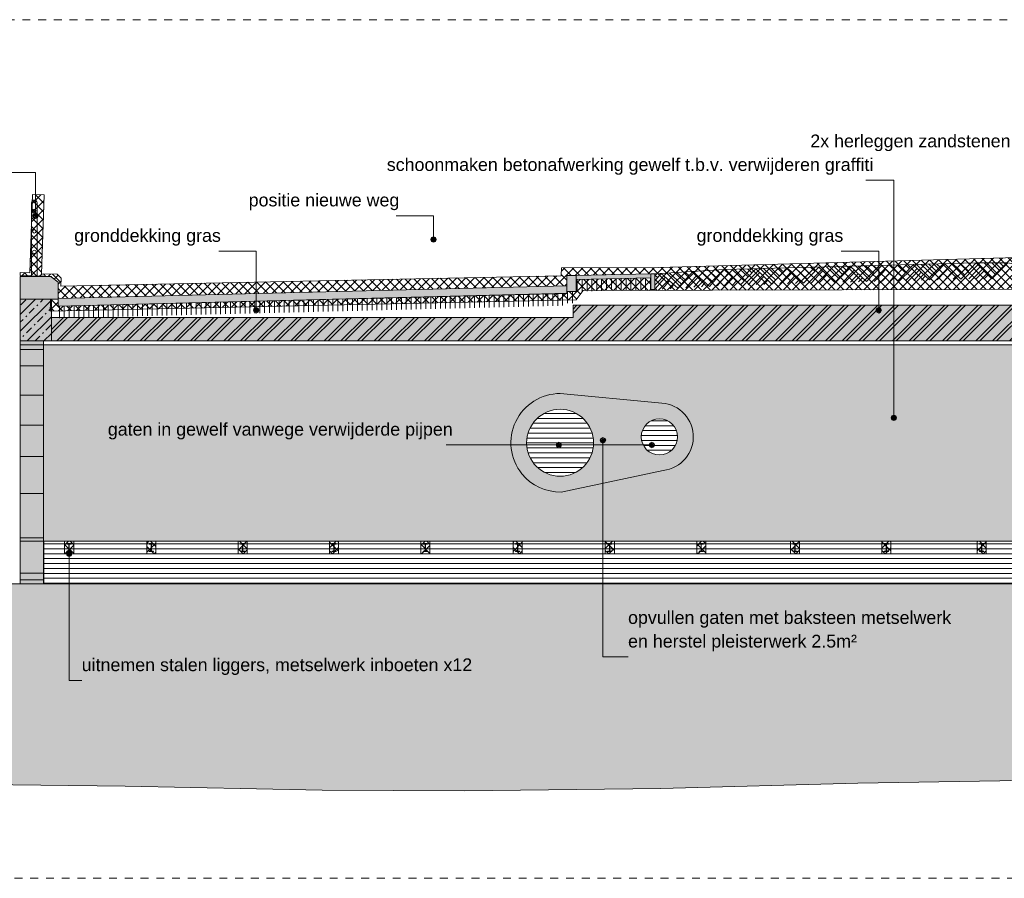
# Model space of a CAD drawing. Extents: x -251883 to 250656, y 0 to 909157.
# Tile 32 of 70: x -4534 to 7962, y 506129 to 517029. Entities that reach past the tile are written whole.
import ezdxf

# ---------------------------------------------------------------- set-up
doc = ezdxf.new("R2010")
doc.units = 0
doc.header["$MEASUREMENT"] = 0
doc.linetypes.add('DASHED', pattern=[200, 100, -100])
for name, color, linetype in [('A-0019-AFDEKVLAK', 1, 'Continuous'), ('A-0020-KADER', 7, 'Continuous'), ('A-0070-SYMBOOL', 8, 'Continuous'), ('A-0250-PROFIEL', 1, 'Continuous'), ('A-0910-TER.-GRONDVRZ', 8, 'Continuous')]:
    doc.layers.add(name, color=color, linetype=linetype)
pattern_1 = [(270, (0, 0), (62, -1e-14), [])]
pattern_2 = [(135, (0, 0), (-56.56854, -56.56854), []), (45, (0, 0), (-56.56854, 56.56854), [])]

# ---------------------------------------------------------------- blocks, each defined once
blk = doc.blocks.new('M-MAATREGELEN_464')
at = {"linetype": 'Continuous', "lineweight": 5}
h = blk.add_hatch(dxfattribs=at)
h.set_pattern_fill('@AV103', color=213, style=0, pattern_type=0)
h.set_pattern_definition([(315, (0, 0), (56.56854, 56.56854), []), (225, (0, 0), (56.56854, -56.56854), [])])
h.paths.add_polyline_path([(84555, -2659), (84555, -2620), (84675, -2624), (84709, -1631), (84859, -1636), (84825, -2636), (85025, -2643), (85073, -2694), (85069, -2794), (91420, -2662), (91424, -2562), (92650, -2559), (98272, -2402), (98272, -2830), (91700, -2850), (91609, -2969), (84935, -3110), (84950, -2672)], flags=0)
for color, points in [(254, [(84555, -2672), (84950, -2672), (84950, -2961), (84555, -2961)]), (253, [(84555, -3489), (84555, -2961), (84950, -2961), (84950, -3489)]), (254, [(84555, -3597), (84555, -3489), (84850, -3489), (84850, -3597)]), (254, [(84555, -6032), (84555, -3539), (98318, -3539), (98318, -6032)]), (254, [(84555, -3807), (84555, -3597), (84850, -3597), (84850, -3807)]), (254, [(84555, -4177), (84555, -3807), (84850, -3807), (84850, -4177)]), (254, [(84555, -4557), (84555, -4177), (84850, -4177), (84850, -4557)]), (253, [(90922, -5176, -0.632573), (91409, -4157), (92655, -4277, -0.959934), (92714, -5134), (91421, -5407, -0.23213), (90922, -5176)]), (254, [(84555, -4957), (84555, -4557), (84850, -4557), (84850, -4957)]), (254, [(84555, -5427), (84555, -4957), (84850, -4957), (84850, -5427)]), (254, [(84555, -5987), (84555, -5427), (84850, -5427), (84850, -5987)]), (254, [(84555, -6522), (84555, -5987), (84850, -5987), (84850, -6522)]), (8, [(84855, -6572), (84555, -6572), (84555, -6032), (84855, -6032)]), (111, [(60582, -6572), (117582, -6572), (117582, -8965), (117390, -8962), (113090, -8972), (111288, -8972), (110590, -8972), (108789, -8972), (106289, -8982), (103789, -8982), (101988, -8992), (99488, -8992), (96988, -9072), (95187, -9102), (92687, -9172), (90188, -9202), (88386, -9192), (85887, -9142), (83387, -9112), (81586, -9092), (79086, -9062), (76586, -9032), (74086, -8972), (72285, -8762), (69785, -8582), (67835, -8582), (65565, -8840), (63485, -8582), (60715, -8840), (60582, -8821)]), (254, [(84555, -6572), (84555, -6522), (84850, -6522), (84850, -6572)])]:
    blk.add_hatch(color=color, dxfattribs=at).paths.add_polyline_path(points, flags=0)
h = blk.add_hatch(dxfattribs=at)
h.set_pattern_fill('^N-1B100', color=8, style=0, pattern_type=0)
h.set_pattern_definition([(225, (0, 0), (106.06602, -106.06602), []), (225, (0, -100), (106.06602, -106.06602), [91, -45.4, 18.2, -45.4])])
h.paths.add_polyline_path([(84555, -3489), (84555, -2961), (84950, -2961), (84950, -3489)], flags=0)
h = blk.add_hatch(dxfattribs=at)
h.set_pattern_fill('@AVMWH2', color=251, style=0, pattern_type=0)
h.set_pattern_definition([(180, (0, 0), (-8e-15, -62.5), [])])
h.paths.add_polyline_path([(98318, -6572), (85355, -6572), (84855, -6572), (84855, -6437), (84855, -6032), (98318, -6032)], flags=0)
h = blk.add_hatch(dxfattribs=at)
h.set_pattern_fill('@AV103', color=213, style=0, pattern_type=0)
h.set_pattern_definition(pattern_2)
h.paths.add_polyline_path([(85118, -6192), (85233, -6192), (85233, -6032), (85118, -6032)], flags=0)
h = blk.add_hatch(dxfattribs=at)
h.set_pattern_fill('@AV103', color=213, style=0, pattern_type=0)
h.set_pattern_definition(pattern_2)
h.paths.add_polyline_path([(86160, -6192), (86275, -6192), (86275, -6032), (86160, -6032)], flags=0)
h = blk.add_hatch(dxfattribs=at)
h.set_pattern_fill('@AV103', color=213, style=0, pattern_type=0)
h.set_pattern_definition(pattern_2)
h.paths.add_polyline_path([(87320, -6192), (87435, -6192), (87435, -6032), (87320, -6032)], flags=0)
h = blk.add_hatch(dxfattribs=at)
h.set_pattern_fill('@AV103', color=213, style=0, pattern_type=0)
h.set_pattern_definition(pattern_2)
h.paths.add_polyline_path([(88480, -6192), (88595, -6192), (88595, -6032), (88480, -6032)], flags=0)
h = blk.add_hatch(dxfattribs=at)
h.set_pattern_fill('@AV103', color=213, style=0, pattern_type=0)
h.set_pattern_definition(pattern_2)
h.paths.add_polyline_path([(89640, -6192), (89755, -6192), (89755, -6032), (89640, -6032)], flags=0)
h = blk.add_hatch(dxfattribs=at)
h.set_pattern_fill('@AV103', color=213, style=0, pattern_type=0)
h.set_pattern_definition(pattern_2)
h.paths.add_polyline_path([(90810, -6192), (90925, -6192), (90925, -6032), (90810, -6032)], flags=0)
h = blk.add_hatch(dxfattribs=at)
h.set_pattern_fill('@AV103', color=213, style=0, pattern_type=0)
h.set_pattern_definition(pattern_2)
h.paths.add_polyline_path([(91980, -6192), (92095, -6192), (92095, -6032), (91980, -6032)], flags=0)
h = blk.add_hatch(dxfattribs=at)
h.set_pattern_fill('@AV103', color=213, style=0, pattern_type=0)
h.set_pattern_definition(pattern_2)
h.paths.add_polyline_path([(93140, -6192), (93255, -6192), (93255, -6032), (93140, -6032)], flags=0)
h = blk.add_hatch(dxfattribs=at)
h.set_pattern_fill('@AV103', color=213, style=0, pattern_type=0)
h.set_pattern_definition(pattern_2)
h.paths.add_polyline_path([(94330, -6192), (94445, -6192), (94445, -6032), (94330, -6032)], flags=0)
h = blk.add_hatch(dxfattribs=at)
h.set_pattern_fill('@AV103', color=213, style=0, pattern_type=0)
h.set_pattern_definition(pattern_2)
h.paths.add_polyline_path([(95490, -6192), (95605, -6192), (95605, -6032), (95490, -6032)], flags=0)
h = blk.add_hatch(dxfattribs=at)
h.set_pattern_fill('@AV103', color=213, style=0, pattern_type=0)
h.set_pattern_definition(pattern_2)
h.paths.add_polyline_path([(96700, -6192), (96815, -6192), (96815, -6032), (96700, -6032)], flags=0)
at = {"layer": 'A-0910-TER.-GRONDVRZ', "linetype": 'Continuous', "lineweight": 5}
h = blk.add_hatch(dxfattribs=at)
h.set_pattern_fill('^A037020', color=8, style=0, pattern_type=0)
h.set_pattern_definition(pattern_1)
h.paths.add_polyline_path([(92560, -2687), (91611, -2710), (91615, -2860), (92563, -2837)], flags=0)
h = blk.add_hatch(dxfattribs=at)
h.set_pattern_fill('^A037020', color=8, style=0, pattern_type=0)
h.set_pattern_definition([(90, (0, 0), (-62, 4e-15), [])])
h.paths.add_polyline_path([(91493, -2860), (91611, -2860), (91611, -3010), (91493, -3010)], flags=0)
h = blk.add_hatch(dxfattribs=at)
h.set_pattern_fill('^A037020', color=8, style=0, pattern_type=0)
h.set_pattern_definition(pattern_1)
h.paths.add_polyline_path([(91493, -2889), (85034, -3049), (85038, -3199), (91497, -3039)], flags=0)
at = {"color": 7, "linetype": 'DASHED', "lineweight": 0}
blk.add_lwpolyline([(60582, -10311), (60582, 589), (117582, 589), (117582, -10311)], close=True, dxfattribs=at)
at = {"color": 8, "linetype": 'Continuous', "lineweight": 5}
for points in [[(84555, -2659), (84555, -2620), (84675, -2624), (84709, -1631), (84859, -1636), (84825, -2636), (85025, -2643), (85073, -2694), (85069, -2794), (91420, -2662), (91424, -2562), (92650, -2559), (98272, -2402), (98272, -2830), (91700, -2850), (91609, -2969), (84935, -3110), (84950, -2672)], [(84555, -2961), (84950, -2961), (84950, -2672), (84555, -2672)], [(84856, -2665), (84611, -2665), (84611, -2675), (84856, -2675)], [(84555, -3597), (84555, -3489), (84850, -3489), (84850, -3597)], [(84555, -3807), (84555, -3597), (84850, -3597), (84850, -3807)], [(84555, -4177), (84555, -3807), (84850, -3807), (84850, -4177)], [(84850, -4557), (84850, -4177), (84555, -4177), (84555, -4557)], [(84555, -4957), (84555, -4557), (84850, -4557), (84850, -4957)], [(84850, -5427), (84850, -4957), (84555, -4957), (84555, -5427)], [(84555, -5987), (84555, -5427), (84850, -5427), (84850, -5987)], [(84850, -6522), (84850, -5987), (84555, -5987), (84555, -6522)], [(84855, -6572), (84555, -6572), (84555, -6032), (84855, -6032)], [(85118, -6192), (85233, -6192), (85233, -6032), (85118, -6032)], [(86160, -6192), (86275, -6192), (86275, -6032), (86160, -6032)], [(87320, -6192), (87435, -6192), (87435, -6032), (87320, -6032)], [(88480, -6192), (88595, -6192), (88595, -6032), (88480, -6032)], [(89640, -6192), (89755, -6192), (89755, -6032), (89640, -6032)], [(90810, -6192), (90925, -6192), (90925, -6032), (90810, -6032)], [(91980, -6192), (92095, -6192), (92095, -6032), (91980, -6032)], [(93140, -6192), (93255, -6192), (93255, -6032), (93140, -6032)], [(94330, -6192), (94445, -6192), (94445, -6032), (94330, -6032)], [(95490, -6192), (95605, -6192), (95605, -6032), (95490, -6032)], [(96700, -6192), (96815, -6192), (96815, -6032), (96700, -6032)], [(84555, -6572), (84555, -6522), (84850, -6522), (84850, -6572)]]:
    blk.add_lwpolyline(points, close=True, dxfattribs=at)
at = {"color": 11, "linetype": 'Continuous', "lineweight": 9}
blk.add_lwpolyline([(96688, -2499), (97088, -2499), (97481, -2575), (97822, -2784), (97998, -3026)], dxfattribs=at)
at = {"color": 251, "linetype": 'Continuous', "lineweight": 5}
blk.add_lwpolyline([(84555, -3489), (84555, -2961), (84950, -2961), (84950, -3489)], close=True, dxfattribs=at)
at = {"color": 8, "linetype": 'Continuous', "lineweight": 5}
for points in [[(98686, -3489), (84555, -3489)], [(98318, -3489), (98318, -3539), (84555, -3539), (84555, -3489)], [(84555, -6437), (84855, -6437), (84855, -6032)], [(84855, -6437), (84855, -6572)]]:
    blk.add_lwpolyline(points, dxfattribs=at)
at = {"color": 254, "linetype": 'Continuous', "lineweight": 5}
blk.add_lwpolyline([(98318, -6032), (98318, -3539), (84555, -3539), (84555, -6032)], close=True, dxfattribs=at)
at = {"color": 8, "linetype": 'Continuous', "lineweight": 5}
blk.add_lwpolyline([(90922, -5176, -0.632573), (91409, -4157), (92655, -4277, -0.959934), (92714, -5134), (91421, -5407, -0.23213), (90922, -5176)], format="xyb", close=True, dxfattribs=at)
at = {"color": 111, "linetype": 'Continuous', "lineweight": 5}
for points in [[(60582, -6572), (117582, -6572)], [(117582, -8965), (117390, -8962), (113090, -8972), (111288, -8972), (110590, -8972), (108789, -8972), (106289, -8982), (103789, -8982), (101988, -8992), (99488, -8992), (96988, -9072), (95187, -9102), (92687, -9172), (90188, -9202), (88386, -9192), (85887, -9142), (83387, -9112)]]:
    blk.add_lwpolyline(points, dxfattribs=at)
at = {"color": 251, "linetype": 'Continuous', "lineweight": 5}
blk.add_lwpolyline([(117582, -6572), (60582, -6572)], dxfattribs=at)
blk.add_lwpolyline([(117582, -6572), (60582, -6572)], dxfattribs=at)
at = {"layer": 'A-0020-KADER', "color": 11, "linetype": 'Continuous', "lineweight": 13}
blk.add_lwpolyline([(83387, -9112), (85887, -9142), (88386, -9192), (90188, -9202), (92687, -9172), (95187, -9102), (96988, -9072), (99488, -8992), (101988, -8992), (103789, -8982), (106289, -8982), (108789, -8972), (110590, -8972), (111288, -8972), (113090, -8972), (117390, -8962), (117582, -8965)], dxfattribs=at)
at = {"layer": 'A-0070-SYMBOOL', "color": 8, "linetype": 'Continuous', "lineweight": 5}
for points in [[(95643, -4465), (95643, -1450), (95286, -1450)], [(89800, -2202), (89800, -1900), (89325, -1900)], [(95450, -3100), (95450, -2350), (94975, -2350)]]:
    blk.add_lwpolyline(points, dxfattribs=at)
for points in [[(89765, -2202), (89775, -2227), (89800, -2237), (89825, -2227), (89835, -2202), (89825, -2178), (89800, -2167), (89775, -2178)], [(89775, -2202), (89782, -2220), (89800, -2227), (89818, -2220), (89825, -2202), (89818, -2185), (89800, -2177), (89782, -2185)], [(89785, -2202), (89789, -2213), (89800, -2217), (89811, -2213), (89815, -2202), (89811, -2192), (89800, -2187), (89789, -2192)], [(89795, -2202), (89796, -2206), (89800, -2207), (89804, -2206), (89805, -2202), (89804, -2199), (89800, -2197), (89796, -2199)], [(95415, -3100), (95425, -3125), (95450, -3135), (95475, -3125), (95485, -3100), (95475, -3075), (95450, -3065), (95425, -3075)], [(95425, -3100), (95432, -3118), (95450, -3125), (95468, -3118), (95475, -3100), (95468, -3082), (95450, -3075), (95432, -3082)], [(95435, -3100), (95439, -3111), (95450, -3115), (95461, -3111), (95465, -3100), (95461, -3089), (95450, -3085), (95439, -3089)], [(95445, -3100), (95446, -3104), (95450, -3105), (95454, -3104), (95455, -3100), (95454, -3096), (95450, -3095), (95446, -3096)], [(95608, -4465), (95618, -4490), (95643, -4500), (95668, -4490), (95678, -4465), (95668, -4440), (95643, -4430), (95618, -4440)], [(95618, -4465), (95625, -4483), (95643, -4490), (95660, -4483), (95668, -4465), (95660, -4447), (95643, -4440), (95625, -4447)], [(95628, -4465), (95632, -4476), (95643, -4480), (95653, -4476), (95658, -4465), (95653, -4454), (95643, -4450), (95632, -4454)], [(95638, -4465), (95639, -4469), (95643, -4470), (95646, -4469), (95648, -4465), (95646, -4462), (95643, -4460), (95639, -4462)], [(91985, -4750), (91975, -4775), (91950, -4785), (91925, -4775), (91915, -4750), (91925, -4726), (91950, -4715), (91975, -4726)], [(91975, -4750), (91968, -4768), (91950, -4775), (91932, -4768), (91925, -4750), (91932, -4733), (91950, -4725), (91968, -4733)], [(91965, -4750), (91961, -4761), (91950, -4765), (91939, -4761), (91935, -4750), (91939, -4740), (91950, -4735), (91961, -4740)], [(91955, -4750), (91954, -4754), (91950, -4755), (91946, -4754), (91945, -4750), (91946, -4747), (91950, -4745), (91954, -4747)]]:
    blk.add_lwpolyline(points, close=True, dxfattribs=at)
at = {"layer": 'A-0910-TER.-GRONDVRZ', "color": 11, "linetype": 'Continuous', "lineweight": 9}
for points in [[(93489, -2584), (92608, -2637)], [(95089, -2542), (93489, -2584)], [(96688, -2499), (95089, -2542)], [(92560, -2687), (91611, -2710)], [(91493, -2860), (91611, -2860)], [(91493, -2889), (85034, -3049)]]:
    blk.add_lwpolyline(points, dxfattribs=at)
at = {"layer": 'A-0910-TER.-GRONDVRZ', "color": 8, "linetype": 'Continuous', "lineweight": 5}
for points in [[(92890, -2620), (92996, -2714)], [(92902, -2820), (93090, -2608)], [(92990, -2614), (93043, -2661)], [(93090, -2608), (93302, -2796)], [(93190, -2602), (93349, -2743)], [(93290, -2596), (93396, -2690)], [(93302, -2796), (93489, -2584)], [(93389, -2590), (93442, -2637)], [(93489, -2584), (93695, -2779)], [(93589, -2581), (93743, -2727)], [(93689, -2579), (93792, -2676)], [(93695, -2779), (93889, -2573)], [(93789, -2576), (93841, -2625)], [(93889, -2573), (94094, -2768)], [(93892, -2673), (93940, -2622)], [(93989, -2571), (94143, -2717)], [(94089, -2568), (94192, -2665)], [(94094, -2768), (94289, -2563)], [(94189, -2565), (94240, -2614)], [(94289, -2563), (94494, -2757)], [(94292, -2663), (94340, -2611)], [(94389, -2560), (94543, -2706)], [(94489, -2557), (94592, -2655)], [(94494, -2757), (94689, -2552)], [(94589, -2555), (94640, -2604)], [(94689, -2552), (94894, -2747)], [(94692, -2652), (94740, -2601)], [(94789, -2550), (94943, -2696)], [(94889, -2547), (94991, -2644)], [(94894, -2747), (95089, -2542)], [(94989, -2544), (95040, -2593)], [(95089, -2542), (95294, -2736)], [(95091, -2642), (95140, -2590)], [(95189, -2539), (95343, -2685)], [(95289, -2536), (95391, -2634)], [(95294, -2736), (95489, -2531)], [(95389, -2534), (95440, -2582)], [(95489, -2531), (95694, -2726)], [(95491, -2631), (95540, -2580)], [(95589, -2528), (95743, -2674)], [(95689, -2526), (95791, -2623)], [(95694, -2726), (95889, -2521)], [(95789, -2523), (95840, -2572)], [(95794, -2723), (95891, -2621)], [(95889, -2521), (96094, -2715)], [(95891, -2621), (95940, -2569)], [(95894, -2720), (95991, -2618)], [(95988, -2518), (96142, -2664)], [(96088, -2515), (96191, -2613)], [(96094, -2715), (96288, -2510)], [(96188, -2513), (96240, -2561)], [(96194, -2713), (96291, -2610)], [(96288, -2510), (96494, -2705)], [(96291, -2610), (96340, -2559)], [(96294, -2710), (96391, -2607)], [(96388, -2507), (96542, -2653)], [(96488, -2505), (96591, -2602)], [(96494, -2705), (96688, -2499)], [(96588, -2502), (96640, -2551)], [(96594, -2702), (96691, -2599)], [(96688, -2499), (96888, -2699)], [(96688, -2599), (96738, -2549)], [(96688, -2699), (96788, -2599)], [(96788, -2499), (96938, -2649)], [(96888, -2499), (96988, -2599)], [(96888, -2699), (97088, -2499)], [(96988, -2499), (97038, -2549)], [(96988, -2699), (97088, -2599)], [(92610, -2655), (92644, -2685)], [(92612, -2721), (92691, -2632)], [(92616, -2824), (92697, -2732)], [(92691, -2632), (92902, -2820)], [(92697, -2732), (92744, -2679)], [(92703, -2832), (92797, -2726)], [(92791, -2626), (92949, -2767)], [(93002, -2814), (93096, -2708)], [(93096, -2708), (93143, -2655)], [(93102, -2808), (93196, -2702)], [(93202, -2802), (93249, -2749)], [(93402, -2790), (93495, -2684)], [(93492, -2684), (93541, -2633)], [(93495, -2784), (93592, -2681)], [(93595, -2781), (93643, -2730)], [(93795, -2776), (93892, -2673)], [(93894, -2773), (93992, -2671)], [(93994, -2771), (94043, -2719)], [(94194, -2765), (94292, -2663)], [(94294, -2763), (94392, -2660)], [(94394, -2760), (94443, -2709)], [(94594, -2755), (94692, -2652)], [(94694, -2752), (94792, -2650)], [(94794, -2749), (94843, -2698)], [(94994, -2744), (95091, -2642)], [(95094, -2742), (95191, -2639)], [(95194, -2739), (95243, -2688)], [(95394, -2734), (95491, -2631)], [(95494, -2731), (95591, -2628)], [(95594, -2728), (95643, -2677)], [(95994, -2718), (96042, -2667)], [(96394, -2707), (96442, -2656)], [(96788, -2699), (96838, -2649)], [(92803, -2826), (92850, -2773)]]:
    blk.add_lwpolyline(points, dxfattribs=at)
at = {"layer": 'A-0070-SYMBOOL', "color": 7, "linetype": 'Continuous', "char_height": 162, "attachment_point": 7, "line_spacing_factor": 0.933333}
for s, insert in [('{\\fArial|b0|i0|c12|p0;2x herleggen zandstenen blokken}', (94582, -1080)), ('{\\fArial|b0|i0|c12|p0;schoonmaken betonafwerking gewelf t.b.v. verwijderen graffiti}', (89207, -1380)), ('{\\fArial|b0|i0|c12|p0;positie nieuwe weg}', (87454, -1830)), ('{\\fArial|b0|i0|c12|p0;gronddekking gras}', (85239, -2280)), ('{\\fArial|b0|i0|c12|p0;gronddekking gras}', (93139, -2280)), ('{\\fArial|b0|i0|c12|p0;gaten in gewelf vanwege verwijderde pijpen}', (85666, -4740)), ('{\\fArial|b0|i0|c12|p0;opvullen gaten met baksteen metselwerk }', (92269, -7130)), ('{\\fArial|b0|i0|c12|p0;en herstel pleisterwerk 2.5m²}', (92269, -7430)), ('{\\fArial|b0|i0|c12|p0;uitnemen stalen liggers, metselwerk inboeten x12}', (85335, -7730))]:
    blk.add_mtext(s, dxfattribs=dict(at, insert=insert))
at = {"linetype": 'Continuous'}
blk.add_wipeout([(92560, -2687), (91611, -2710), (91611, -2660), (92560, -2637)], dxfattribs=at)
for points in [[(84733, -1816), (84742, -1818), (84749, -1823), (84754, -1830), (84756, -1838), (84754, -1847), (84749, -1854), (84742, -1859), (84733, -1861), (84725, -1859), (84718, -1854), (84713, -1847), (84711, -1838), (84713, -1830), (84718, -1823), (84725, -1818), (84733, -1816), (84733, -1816), (84725, -1818), (84718, -1823), (84713, -1830), (84711, -1838), (84713, -1847), (84718, -1854), (84725, -1859), (84733, -1861), (84742, -1859), (84749, -1854), (84754, -1847), (84756, -1838), (84754, -1830), (84749, -1823), (84742, -1818)], [(84733, -2076), (84742, -2078), (84749, -2083), (84754, -2090), (84756, -2098), (84754, -2107), (84749, -2114), (84742, -2119), (84733, -2121), (84725, -2119), (84718, -2114), (84713, -2107), (84711, -2098), (84713, -2090), (84718, -2083), (84725, -2078), (84733, -2076), (84733, -2076), (84725, -2078), (84718, -2083), (84713, -2090), (84711, -2098), (84713, -2107), (84718, -2114), (84725, -2119), (84733, -2121), (84742, -2119), (84749, -2114), (84754, -2107), (84756, -2098), (84754, -2090), (84749, -2083), (84742, -2078)], [(84733, -2336), (84742, -2338), (84749, -2343), (84754, -2350), (84756, -2358), (84754, -2367), (84749, -2374), (84742, -2379), (84733, -2381), (84725, -2379), (84718, -2374), (84713, -2367), (84711, -2358), (84713, -2350), (84718, -2343), (84725, -2338), (84733, -2336), (84733, -2336), (84725, -2338), (84718, -2343), (84713, -2350), (84711, -2358), (84713, -2367), (84718, -2374), (84725, -2379), (84733, -2381), (84742, -2379), (84749, -2374), (84754, -2367), (84756, -2358), (84754, -2350), (84749, -2343), (84742, -2338)], [(85203, -6067), (85184, -6067), (85181, -6068), (85178, -6071), (85177, -6074), (85177, -6149), (85178, -6152), (85181, -6155), (85184, -6156), (85203, -6156), (85203, -6162), (85148, -6162), (85148, -6156), (85166, -6156), (85170, -6155), (85172, -6152), (85173, -6149), (85173, -6074), (85172, -6071), (85170, -6068), (85166, -6067), (85148, -6067), (85148, -6062), (85203, -6062)], [(86245, -6067), (86226, -6067), (86223, -6068), (86220, -6071), (86219, -6074), (86219, -6149), (86220, -6152), (86223, -6155), (86226, -6156), (86245, -6156), (86245, -6162), (86190, -6162), (86190, -6156), (86208, -6156), (86212, -6155), (86214, -6152), (86215, -6149), (86215, -6074), (86214, -6071), (86212, -6068), (86208, -6067), (86190, -6067), (86190, -6062), (86245, -6062)]]:
    blk.add_wipeout(points, dxfattribs=at).dxf.layer = 'A-0250-PROFIEL'
at = {"linetype": 'Continuous', "lineweight": 5}
blk.add_hatch(color=253, dxfattribs=at).paths.add_polyline_path([(92560, -2687), (91611, -2710), (91611, -2660), (92560, -2637)], flags=0)
blk.add_hatch(color=253, dxfattribs=at).paths.add_polyline_path([(92560, -2687), (91611, -2710), (91611, -2660), (92560, -2637)], flags=0)
at = {"color": 8, "linetype": 'Continuous', "lineweight": 5}
blk.add_lwpolyline([(84768, -2665), (84768, -1736, 1), (84698, -1736), (84698, -2665)], format="xyb", dxfattribs=at)
at = {"color": 251, "linetype": 'Continuous', "lineweight": 5}
blk.add_lwpolyline([(92560, -2637), (91611, -2660), (91611, -2710), (92560, -2687)], close=True, dxfattribs=at)
at = {"layer": 'A-0070-SYMBOOL', "color": 8, "linetype": 'Continuous', "lineweight": 5}
for points in [[(84750, -1900), (84750, -1350), (83900, -1350)], [(85175, -6192), (85175, -7800), (85335, -7800)]]:
    blk.add_lwpolyline(points, dxfattribs=at)
for points in [[(84715, -1900), (84725, -1925), (84750, -1935), (84775, -1925), (84785, -1900), (84775, -1875), (84750, -1865), (84725, -1875)], [(84725, -1900), (84732, -1918), (84750, -1925), (84768, -1918), (84775, -1900), (84768, -1882), (84750, -1875), (84732, -1882)], [(84735, -1900), (84739, -1911), (84750, -1915), (84761, -1911), (84765, -1900), (84761, -1889), (84750, -1885), (84739, -1889)], [(84745, -1900), (84746, -1904), (84750, -1905), (84754, -1904), (84755, -1900), (84754, -1896), (84750, -1895), (84746, -1896)], [(85210, -6192), (85200, -6216), (85175, -6227), (85150, -6216), (85140, -6192), (85150, -6167), (85175, -6157), (85200, -6167)], [(85200, -6192), (85193, -6209), (85175, -6217), (85158, -6209), (85150, -6192), (85158, -6174), (85175, -6167), (85193, -6174)], [(85190, -6192), (85186, -6202), (85175, -6207), (85165, -6202), (85160, -6192), (85165, -6181), (85175, -6177), (85186, -6181)], [(85180, -6192), (85179, -6195), (85175, -6197), (85172, -6195), (85170, -6192), (85172, -6188), (85175, -6187), (85179, -6188)]]:
    blk.add_lwpolyline(points, close=True, dxfattribs=at)
at = {"layer": 'A-0250-PROFIEL', "color": 251, "linetype": 'Continuous', "lineweight": 5}
for points in [[(84733, -1816, 1), (84733, -1861, 1), (84733, -1816), (84733, -1816, 1), (84733, -1861, 1), (84733, -1816)], [(84733, -1816, 1), (84733, -1861, 1), (84733, -1816), (84733, -1816, 1), (84733, -1861, 1), (84733, -1816)], [(84733, -2076, 1), (84733, -2121, 1), (84733, -2076), (84733, -2076, 1), (84733, -2121, 1), (84733, -2076)], [(84733, -2076, 1), (84733, -2121, 1), (84733, -2076), (84733, -2076, 1), (84733, -2121, 1), (84733, -2076)], [(84733, -2336, 1), (84733, -2381, 1), (84733, -2336), (84733, -2336, 1), (84733, -2381, 1), (84733, -2336)], [(84733, -2336, 1), (84733, -2381, 1), (84733, -2336), (84733, -2336, 1), (84733, -2381, 1), (84733, -2336)]]:
    blk.add_lwpolyline(points, format="xyb", close=True, dxfattribs=at)
for points in [[(84733, -1816), (84733, -1816), (84733, -1816), (84733, -1816)], [(84733, -1816), (84733, -1816), (84733, -1816), (84733, -1816)], [(84733, -2076), (84733, -2076), (84733, -2076), (84733, -2076)], [(84733, -2076), (84733, -2076), (84733, -2076), (84733, -2076)], [(84733, -2336), (84733, -2336), (84733, -2336), (84733, -2336)], [(84733, -2336), (84733, -2336), (84733, -2336), (84733, -2336)], [(85203, -6062), (85148, -6062), (85148, -6067), (85166, -6067), (85170, -6068), (85172, -6071), (85173, -6074), (85173, -6149), (85172, -6152), (85170, -6155), (85166, -6156), (85148, -6156), (85148, -6162), (85203, -6162), (85203, -6156), (85184, -6156), (85181, -6155), (85178, -6152), (85177, -6149), (85177, -6074), (85178, -6071), (85181, -6068), (85184, -6067), (85203, -6067)], [(86245, -6062), (86190, -6062), (86190, -6067), (86208, -6067), (86212, -6068), (86214, -6071), (86215, -6074), (86215, -6149), (86214, -6152), (86212, -6155), (86208, -6156), (86190, -6156), (86190, -6162), (86245, -6162), (86245, -6156), (86226, -6156), (86223, -6155), (86220, -6152), (86219, -6149), (86219, -6074), (86220, -6071), (86223, -6068), (86226, -6067), (86245, -6067)]]:
    blk.add_lwpolyline(points, close=True, dxfattribs=at)
at = {"linetype": 'Continuous'}
for points in [[(85034, -2961), (84555, -2961), (84555, -2672), (84949, -2676), (85034, -2742)], [(91611, -2660), (91611, -2860), (91493, -2860), (91493, -2660)], [(92608, -2637), (92608, -2837), (92560, -2837), (92560, -2637)]]:
    blk.add_wipeout(points, dxfattribs=at)
blk.add_wipeout([(86245, -6067), (86226, -6067), (86223, -6068), (86220, -6071), (86219, -6074), (86219, -6149), (86220, -6152), (86223, -6155), (86226, -6156), (86245, -6156), (86245, -6162), (86190, -6162), (86190, -6156), (86208, -6156), (86212, -6155), (86214, -6152), (86215, -6149), (86215, -6074), (86214, -6071), (86212, -6068), (86208, -6067), (86190, -6067), (86190, -6062), (86245, -6062)], dxfattribs=at).dxf.layer = 'A-0250-PROFIEL'
at = {"linetype": 'Continuous', "lineweight": 5}
for points in [[(85034, -2961), (84555, -2961), (84555, -2672), (84949, -2676), (85034, -2742)], [(85034, -2961), (84555, -2961), (84555, -2672), (84949, -2676), (85034, -2742)], [(91611, -2660), (91611, -2860), (91493, -2860), (91493, -2660)], [(91611, -2660), (91611, -2860), (91493, -2860), (91493, -2660)], [(92608, -2637), (92608, -2837), (92560, -2837), (92560, -2637)], [(92608, -2637), (92608, -2837), (92560, -2837), (92560, -2637)]]:
    blk.add_hatch(color=253, dxfattribs=at).paths.add_polyline_path(points, flags=0)
at = {"color": 251, "linetype": 'Continuous', "lineweight": 5}
for points in [[(85034, -2961), (84555, -2961), (84555, -2672), (84949, -2676), (85034, -2742)], [(91611, -2660), (91611, -2860), (91493, -2860), (91493, -2660)], [(92608, -2637), (92608, -2837), (92560, -2837), (92560, -2637)]]:
    blk.add_lwpolyline(points, close=True, dxfattribs=at)
at = {"color": 8, "linetype": 'Continuous', "lineweight": 5}
blk.add_lwpolyline([(84555, -6032), (98318, -6032), (98318, -3489)], dxfattribs=at)
at = {"layer": 'A-0020-KADER', "color": 8, "linetype": 'Continuous', "lineweight": 5}
for points in [[(84555, -2672), (84555, -6572)], [(92560, -2637), (92560, -2737)], [(92608, -2637), (92608, -2737)]]:
    blk.add_lwpolyline(points, dxfattribs=at)
at = {"layer": 'A-0250-PROFIEL', "color": 251, "linetype": 'Continuous', "lineweight": 5}
blk.add_lwpolyline([(86245, -6062), (86190, -6062), (86190, -6067), (86208, -6067), (86212, -6068), (86214, -6071), (86215, -6074), (86215, -6149), (86214, -6152), (86212, -6155), (86208, -6156), (86190, -6156), (86190, -6162), (86245, -6162), (86245, -6156), (86226, -6156), (86223, -6155), (86220, -6152), (86219, -6149), (86219, -6074), (86220, -6071), (86223, -6068), (86226, -6067), (86245, -6067)], close=True, dxfattribs=at)
at = {"linetype": 'Continuous'}
blk.add_wipeout([(91493, -2888), (85034, -3049), (85034, -2949), (91493, -2788)], dxfattribs=at)
for points, layer in [([(90982, -4782), (90984, -4745), (90988, -4707), (90997, -4671), (91008, -4635), (91023, -4600), (91040, -4567), (91061, -4535), (91084, -4506), (91110, -4478), (91138, -4453), (91168, -4431), (91200, -4411), (91233, -4394), (91268, -4380), (91304, -4370), (91341, -4362), (91379, -4358), (91416, -4357), (91454, -4360), (91491, -4366), (91527, -4375), (91563, -4387), (91597, -4402), (91630, -4421), (91661, -4442), (91690, -4465), (91717, -4492), (91742, -4520), (91763, -4551), (91782, -4583), (91799, -4617), (91812, -4653), (91821, -4689), (91828, -4726), (91831, -4763), (91831, -4801), (91828, -4838), (91821, -4875), (91812, -4912), (91799, -4947), (91782, -4981), (91763, -5013), (91742, -5044), (91717, -5073), (91690, -5099), (91661, -5123), (91630, -5144), (91597, -5162), (91563, -5177), (91527, -5190), (91491, -5199), (91454, -5205), (91416, -5207), (91379, -5206), (91341, -5202), (91304, -5195), (91268, -5184), (91233, -5170), (91200, -5153), (91168, -5134), (91138, -5111), (91110, -5086), (91084, -5059), (91061, -5029), (91040, -4997), (91023, -4964), (91008, -4929), (90997, -4894), (90988, -4857), (90984, -4820)], 'A-0019-AFDEKVLAK'), ([(92437, -4707), (92439, -4679), (92444, -4652), (92452, -4625), (92463, -4600), (92478, -4576), (92495, -4554), (92514, -4535), (92536, -4517), (92560, -4503), (92585, -4492), (92612, -4483), (92639, -4478), (92667, -4477), (92695, -4478), (92722, -4483), (92748, -4492), (92774, -4503), (92798, -4517), (92819, -4535), (92839, -4554), (92856, -4576), (92870, -4600), (92882, -4625), (92890, -4652), (92895, -4679), (92897, -4707), (92895, -4734), (92890, -4762), (92882, -4788), (92870, -4814), (92856, -4837), (92839, -4859), (92819, -4879), (92798, -4896), (92774, -4910), (92748, -4922), (92722, -4930), (92695, -4935), (92667, -4937), (92639, -4935), (92612, -4930), (92585, -4922), (92560, -4910), (92536, -4896), (92514, -4879), (92495, -4859), (92478, -4837), (92463, -4814), (92452, -4788), (92444, -4762), (92439, -4734)], 'A-0019-AFDEKVLAK'), ([(87405, -6067), (87386, -6067), (87383, -6068), (87380, -6071), (87379, -6074), (87379, -6149), (87380, -6152), (87383, -6155), (87386, -6156), (87405, -6156), (87405, -6162), (87350, -6162), (87350, -6156), (87368, -6156), (87372, -6155), (87374, -6152), (87375, -6149), (87375, -6074), (87374, -6071), (87372, -6068), (87368, -6067), (87350, -6067), (87350, -6062), (87405, -6062)], 'A-0250-PROFIEL'), ([(88565, -6067), (88546, -6067), (88543, -6068), (88540, -6071), (88539, -6074), (88539, -6149), (88540, -6152), (88543, -6155), (88546, -6156), (88565, -6156), (88565, -6162), (88510, -6162), (88510, -6156), (88528, -6156), (88532, -6155), (88534, -6152), (88535, -6149), (88535, -6074), (88534, -6071), (88532, -6068), (88528, -6067), (88510, -6067), (88510, -6062), (88565, -6062)], 'A-0250-PROFIEL'), ([(89725, -6067), (89706, -6067), (89703, -6068), (89700, -6071), (89699, -6074), (89699, -6149), (89700, -6152), (89703, -6155), (89706, -6156), (89725, -6156), (89725, -6162), (89670, -6162), (89670, -6156), (89688, -6156), (89692, -6155), (89694, -6152), (89695, -6149), (89695, -6074), (89694, -6071), (89692, -6068), (89688, -6067), (89670, -6067), (89670, -6062), (89725, -6062)], 'A-0250-PROFIEL'), ([(90895, -6067), (90876, -6067), (90873, -6068), (90870, -6071), (90869, -6074), (90869, -6149), (90870, -6152), (90873, -6155), (90876, -6156), (90895, -6156), (90895, -6162), (90840, -6162), (90840, -6156), (90858, -6156), (90862, -6155), (90864, -6152), (90865, -6149), (90865, -6074), (90864, -6071), (90862, -6068), (90858, -6067), (90840, -6067), (90840, -6062), (90895, -6062)], 'A-0250-PROFIEL'), ([(92065, -6067), (92046, -6067), (92043, -6068), (92040, -6071), (92039, -6074), (92039, -6149), (92040, -6152), (92043, -6155), (92046, -6156), (92065, -6156), (92065, -6162), (92010, -6162), (92010, -6156), (92028, -6156), (92032, -6155), (92034, -6152), (92035, -6149), (92035, -6074), (92034, -6071), (92032, -6068), (92028, -6067), (92010, -6067), (92010, -6062), (92065, -6062)], 'A-0250-PROFIEL'), ([(93225, -6067), (93206, -6067), (93203, -6068), (93200, -6071), (93199, -6074), (93199, -6149), (93200, -6152), (93203, -6155), (93206, -6156), (93225, -6156), (93225, -6162), (93170, -6162), (93170, -6156), (93188, -6156), (93192, -6155), (93194, -6152), (93195, -6149), (93195, -6074), (93194, -6071), (93192, -6068), (93188, -6067), (93170, -6067), (93170, -6062), (93225, -6062)], 'A-0250-PROFIEL'), ([(94415, -6067), (94396, -6067), (94393, -6068), (94390, -6071), (94389, -6074), (94389, -6149), (94390, -6152), (94393, -6155), (94396, -6156), (94415, -6156), (94415, -6162), (94360, -6162), (94360, -6156), (94378, -6156), (94382, -6155), (94384, -6152), (94385, -6149), (94385, -6074), (94384, -6071), (94382, -6068), (94378, -6067), (94360, -6067), (94360, -6062), (94415, -6062)], 'A-0250-PROFIEL'), ([(95575, -6067), (95556, -6067), (95553, -6068), (95550, -6071), (95549, -6074), (95549, -6149), (95550, -6152), (95553, -6155), (95556, -6156), (95575, -6156), (95575, -6162), (95520, -6162), (95520, -6156), (95538, -6156), (95542, -6155), (95544, -6152), (95545, -6149), (95545, -6074), (95544, -6071), (95542, -6068), (95538, -6067), (95520, -6067), (95520, -6062), (95575, -6062)], 'A-0250-PROFIEL'), ([(96785, -6067), (96766, -6067), (96763, -6068), (96760, -6071), (96759, -6074), (96759, -6149), (96760, -6152), (96763, -6155), (96766, -6156), (96785, -6156), (96785, -6162), (96730, -6162), (96730, -6156), (96748, -6156), (96752, -6155), (96754, -6152), (96755, -6149), (96755, -6074), (96754, -6071), (96752, -6068), (96748, -6067), (96730, -6067), (96730, -6062), (96785, -6062)], 'A-0250-PROFIEL')]:
    blk.add_wipeout(points, dxfattribs=at).dxf.layer = layer
at = {"linetype": 'Continuous', "lineweight": 5}
for points in [[(91493, -2888), (85034, -3049), (85034, -2949), (91493, -2788)], [(91493, -2888), (85034, -3049), (85034, -2949), (91493, -2788)], [(84950, -3190), (91571, -3190), (91571, -3037), (98318, -3037), (98318, -3489), (84950, -3489)]]:
    blk.add_hatch(color=253, dxfattribs=at).paths.add_polyline_path(points, flags=0)
h = blk.add_hatch(dxfattribs=at)
h.set_pattern_fill('^MB0B100', color=8, style=0, pattern_type=0)
h.set_pattern_definition([(45, (0, 0), (-106.06602, 106.06602), []), (45, (0, 50), (-106.06602, 106.06602), [])])
h.paths.add_polyline_path([(84950, -3190), (91571, -3190), (91571, -3037), (98318, -3037), (98318, -3489), (84950, -3489)], flags=0)
h = blk.add_hatch(dxfattribs=at)
h.set_pattern_fill('@AVMWH2', color=251, style=0, pattern_type=0)
h.set_pattern_definition([(0, (90981.844, -4782.17), (0, 62.5), [])])
h.paths.add_polyline_path([(90982, -4782, 1), (91832, -4782, 1)], flags=0)
h = blk.add_hatch(dxfattribs=at)
h.set_pattern_fill('@AVMWH2', color=251, style=0, pattern_type=0)
h.set_pattern_definition([(0, (0, 0), (0, 62.5), [])])
h.paths.add_polyline_path([(92437, -4707, 1), (92897, -4707, 1)], flags=0)
at = {"color": 251, "linetype": 'Continuous', "lineweight": 5}
for points in [[(91493, -2788), (85034, -2949), (85034, -3049), (91493, -2888)], [(84950, -3190), (91571, -3190), (91571, -3037), (98318, -3037), (98318, -3489), (84950, -3489)]]:
    blk.add_lwpolyline(points, close=True, dxfattribs=at)
at = {"color": 8, "linetype": 'Continuous', "lineweight": 5}
for centre, radius in [((91407, -4782), 425), ((92667, -4707), 230)]:
    blk.add_circle(centre, radius, dxfattribs=at)
at = {"layer": 'A-0020-KADER', "color": 8, "linetype": 'Continuous', "lineweight": 5}
blk.add_lwpolyline([(85034, -2949), (85034, -3049), (91338, -2889), (91493, -2889), (91493, -2788)], dxfattribs=at)
at = {"layer": 'A-0070-SYMBOOL', "color": 8, "linetype": 'Continuous', "lineweight": 5}
for points in [[(87550, -3100), (87550, -2350), (87075, -2350)], [(91390, -4810), (90210, -4810), (89960, -4810)], [(92570, -4810), (91390, -4810), (91140, -4810)], [(91950, -4750), (91950, -7500), (92269, -7500)]]:
    blk.add_lwpolyline(points, dxfattribs=at)
for points in [[(87515, -3100), (87525, -3125), (87550, -3135), (87575, -3125), (87585, -3100), (87575, -3075), (87550, -3065), (87525, -3075)], [(87525, -3100), (87532, -3118), (87550, -3125), (87568, -3118), (87575, -3100), (87568, -3082), (87550, -3075), (87532, -3082)], [(87535, -3100), (87539, -3111), (87550, -3115), (87561, -3111), (87565, -3100), (87561, -3089), (87550, -3085), (87539, -3089)], [(87545, -3100), (87546, -3104), (87550, -3105), (87554, -3104), (87555, -3100), (87554, -3096), (87550, -3095), (87546, -3096)], [(91355, -4810), (91365, -4835), (91390, -4845), (91415, -4835), (91425, -4810), (91415, -4785), (91390, -4775), (91365, -4785)], [(91365, -4810), (91372, -4828), (91390, -4835), (91408, -4828), (91415, -4810), (91408, -4792), (91390, -4785), (91372, -4792)], [(91375, -4810), (91379, -4821), (91390, -4825), (91401, -4821), (91405, -4810), (91401, -4799), (91390, -4795), (91379, -4799)], [(91385, -4810), (91386, -4814), (91390, -4815), (91394, -4814), (91395, -4810), (91394, -4806), (91390, -4805), (91386, -4806)], [(92535, -4810), (92545, -4835), (92570, -4845), (92595, -4835), (92605, -4810), (92595, -4785), (92570, -4775), (92545, -4785)], [(92545, -4810), (92552, -4828), (92570, -4835), (92588, -4828), (92595, -4810), (92588, -4792), (92570, -4785), (92552, -4792)], [(92555, -4810), (92559, -4821), (92570, -4825), (92581, -4821), (92585, -4810), (92581, -4799), (92570, -4795), (92559, -4799)], [(92565, -4810), (92566, -4814), (92570, -4815), (92574, -4814), (92575, -4810), (92574, -4806), (92570, -4805), (92566, -4806)]]:
    blk.add_lwpolyline(points, close=True, dxfattribs=at)
at = {"layer": 'A-0250-PROFIEL', "color": 251, "linetype": 'Continuous', "lineweight": 5}
for points in [[(87405, -6062), (87350, -6062), (87350, -6067), (87368, -6067), (87372, -6068), (87374, -6071), (87375, -6074), (87375, -6149), (87374, -6152), (87372, -6155), (87368, -6156), (87350, -6156), (87350, -6162), (87405, -6162), (87405, -6156), (87386, -6156), (87383, -6155), (87380, -6152), (87379, -6149), (87379, -6074), (87380, -6071), (87383, -6068), (87386, -6067), (87405, -6067)], [(88565, -6062), (88510, -6062), (88510, -6067), (88528, -6067), (88532, -6068), (88534, -6071), (88535, -6074), (88535, -6149), (88534, -6152), (88532, -6155), (88528, -6156), (88510, -6156), (88510, -6162), (88565, -6162), (88565, -6156), (88546, -6156), (88543, -6155), (88540, -6152), (88539, -6149), (88539, -6074), (88540, -6071), (88543, -6068), (88546, -6067), (88565, -6067)], [(89725, -6062), (89670, -6062), (89670, -6067), (89688, -6067), (89692, -6068), (89694, -6071), (89695, -6074), (89695, -6149), (89694, -6152), (89692, -6155), (89688, -6156), (89670, -6156), (89670, -6162), (89725, -6162), (89725, -6156), (89706, -6156), (89703, -6155), (89700, -6152), (89699, -6149), (89699, -6074), (89700, -6071), (89703, -6068), (89706, -6067), (89725, -6067)], [(90895, -6062), (90840, -6062), (90840, -6067), (90858, -6067), (90862, -6068), (90864, -6071), (90865, -6074), (90865, -6149), (90864, -6152), (90862, -6155), (90858, -6156), (90840, -6156), (90840, -6162), (90895, -6162), (90895, -6156), (90876, -6156), (90873, -6155), (90870, -6152), (90869, -6149), (90869, -6074), (90870, -6071), (90873, -6068), (90876, -6067), (90895, -6067)], [(92065, -6062), (92010, -6062), (92010, -6067), (92028, -6067), (92032, -6068), (92034, -6071), (92035, -6074), (92035, -6149), (92034, -6152), (92032, -6155), (92028, -6156), (92010, -6156), (92010, -6162), (92065, -6162), (92065, -6156), (92046, -6156), (92043, -6155), (92040, -6152), (92039, -6149), (92039, -6074), (92040, -6071), (92043, -6068), (92046, -6067), (92065, -6067)], [(93225, -6062), (93170, -6062), (93170, -6067), (93188, -6067), (93192, -6068), (93194, -6071), (93195, -6074), (93195, -6149), (93194, -6152), (93192, -6155), (93188, -6156), (93170, -6156), (93170, -6162), (93225, -6162), (93225, -6156), (93206, -6156), (93203, -6155), (93200, -6152), (93199, -6149), (93199, -6074), (93200, -6071), (93203, -6068), (93206, -6067), (93225, -6067)], [(94415, -6062), (94360, -6062), (94360, -6067), (94378, -6067), (94382, -6068), (94384, -6071), (94385, -6074), (94385, -6149), (94384, -6152), (94382, -6155), (94378, -6156), (94360, -6156), (94360, -6162), (94415, -6162), (94415, -6156), (94396, -6156), (94393, -6155), (94390, -6152), (94389, -6149), (94389, -6074), (94390, -6071), (94393, -6068), (94396, -6067), (94415, -6067)], [(95575, -6062), (95520, -6062), (95520, -6067), (95538, -6067), (95542, -6068), (95544, -6071), (95545, -6074), (95545, -6149), (95544, -6152), (95542, -6155), (95538, -6156), (95520, -6156), (95520, -6162), (95575, -6162), (95575, -6156), (95556, -6156), (95553, -6155), (95550, -6152), (95549, -6149), (95549, -6074), (95550, -6071), (95553, -6068), (95556, -6067), (95575, -6067)], [(96785, -6062), (96730, -6062), (96730, -6067), (96748, -6067), (96752, -6068), (96754, -6071), (96755, -6074), (96755, -6149), (96754, -6152), (96752, -6155), (96748, -6156), (96730, -6156), (96730, -6162), (96785, -6162), (96785, -6156), (96766, -6156), (96763, -6155), (96760, -6152), (96759, -6149), (96759, -6074), (96760, -6071), (96763, -6068), (96766, -6067), (96785, -6067)]]:
    blk.add_lwpolyline(points, close=True, dxfattribs=at)

msp = doc.modelspace()

# ---------------------------------------------------------------- block references
msp.add_blockref('M-MAATREGELEN_464', (-89082, 516440))

doc.saveas('drawing.dxf')
